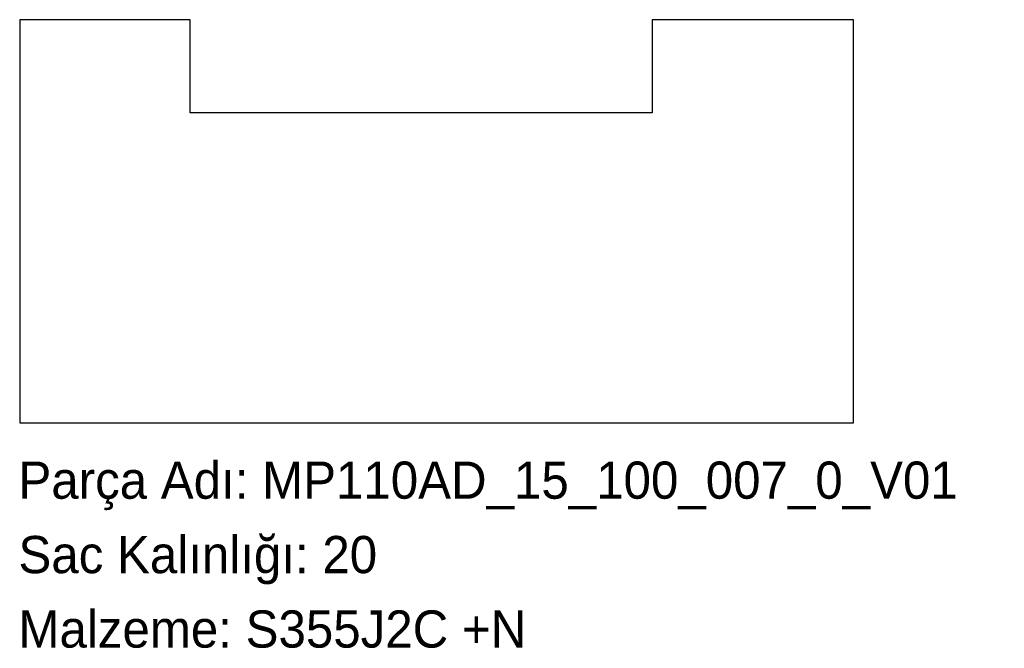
# Model space of a CAD drawing. Header units: millimetres. Extents: x 0 to 318, y -72 to 130.
import ezdxf

# ---------------------------------------------------------------- set-up
doc = ezdxf.new("R2010")
doc.units = ezdxf.units.MM
doc.linetypes.add('SLD-Katı', pattern=[0])
doc.linetypes.add('SLD-Sürekli', pattern=[0])
doc.layers.add('METIN', color=96, linetype='SLD-Katı')
doc.styles.add('SLDTEXTSTYLE0', font='ARIAL.TTF', dxfattribs={"width": 0.948, "bigfont": 'bigfont'})
doc.styles.add('SLDTEXTSTYLE1', font='ARIAL.TTF', dxfattribs={"width": 0.948})

msp = doc.modelspace()

# ---------------------------------------------------------------- linework, layer by layer
at = {"color": 7, "linetype": 'SLD-Sürekli', "lineweight": 25}
for p, q in [((55.4, 130.4), (0.4, 130.4)), ((0.4, 130.4), (0.4, 0.4)), ((55.4, 100.4), (55.4, 130.4)), ((269.4, 130.4), (204.4, 130.4)), ((204.4, 130.4), (204.4, 100.4)), ((269.4, 0.4), (269.4, 130.4)), ((204.4, 100.4), (55.4, 100.4)), ((0.4, 0.4), (269.4, 0.4))]:
    msp.add_line(p, q, dxfattribs=at)

# ---------------------------------------------------------------- texts
at = {"layer": 'METIN', "char_height": 12, "attachment_point": 1}
for s, insert, style in [('Parça Adı: MP110AD_15_100_007_0_V01', (0, -12.03), 'SLDTEXTSTYLE0'), ('Sac Kalınlığı: 20', (0, -36.03), 'SLDTEXTSTYLE0'), ('Malzeme: S355J2C +N', (0, -60.03), 'SLDTEXTSTYLE1')]:
    msp.add_mtext(s, dxfattribs=dict(at, insert=insert, style=style))

doc.saveas('drawing.dxf')
